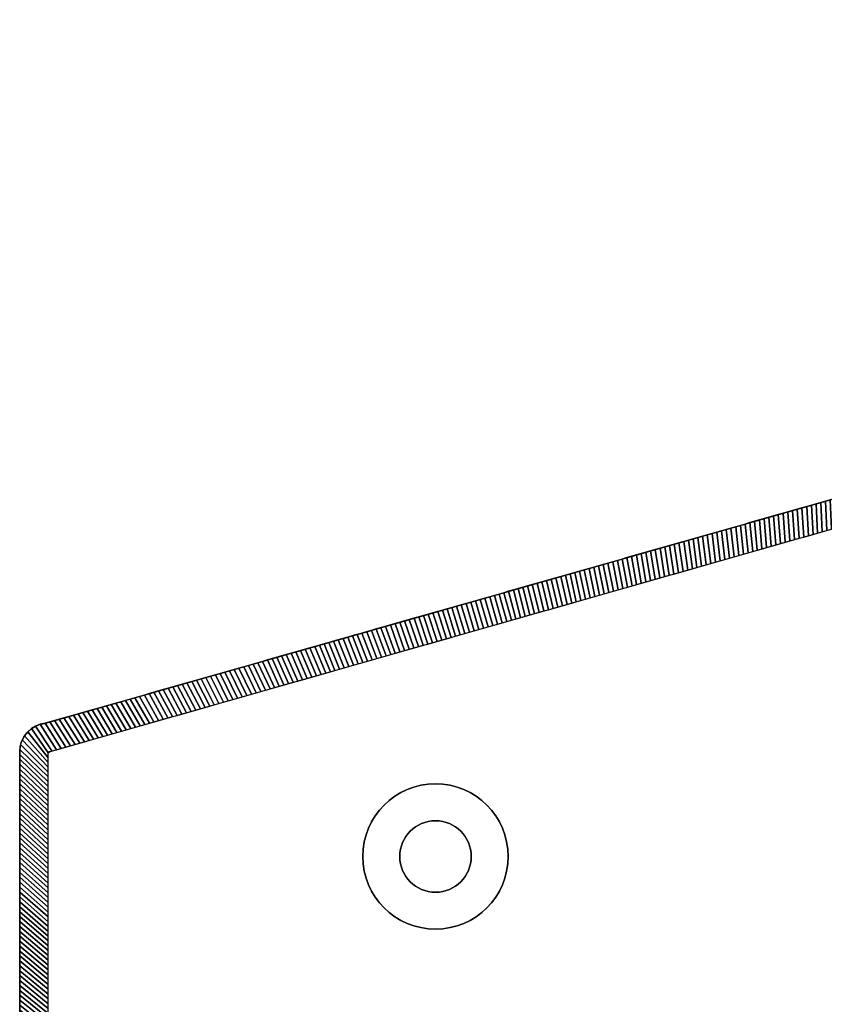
# Model space of a CAD drawing. Extents: x -10.1 to 12.5, y -12 to 12.1.
# Tile 8 of 12: x -10.1 to -3.5, y 4 to 12.1. Entities that reach past the tile are written whole.
import ezdxf

# ---------------------------------------------------------------- set-up
doc = ezdxf.new("R2010")
doc.units = 0
doc.header["$MEASUREMENT"] = 0
doc.layers.get('0').update_dxf_attribs({"linetype": 'CONTINUOUS'})

msp = doc.modelspace()

# ---------------------------------------------------------------- linework, layer by layer
for points, elevation in [([(-10.1297, -5.9068), (-10.1297, 6.0788, -0.376322), (-9.9241, 6.3133), (10.531, 12.1372), (11.2894, 12.1372, -0.32213), (11.4015, 12.0566), (12.4626, 7.79, -0.164351), (12.4624, 7.7142, 0.129248), (12.4625, -7.5414, -0.162918), (12.4626, -7.6172), (11.4021, -11.8829, -0.326191), (11.2894, -11.9652), (10.531, -11.9652), (-9.9241, -6.142, -0.376322), (-10.1297, -5.9076)], -13.2806), ([(-10.1297, -5.9068), (-10.1297, 6.0788, -0.376322), (-9.9241, 6.3133), (10.531, 12.1372), (11.2894, 12.1372, -0.32213), (11.4015, 12.0566), (12.4626, 7.79, -0.164351), (12.4624, 7.7142, 0.129248), (12.4625, -7.5414, -0.162918), (12.4626, -7.6172), (11.4021, -11.8829, -0.326191), (11.2894, -11.9652), (10.531, -11.9652), (-9.9241, -6.142, -0.376322), (-10.1297, -5.9076)], -13.2806), ([(-9.8935, -5.9068), (-9.8935, 6.0788, -0.376322), (-9.8933, 6.0791, 0.036591), (-9.8594, 6.0861), (10.564, 11.901), (11.1968, 11.901), (12.2284, 7.7529, 0.128876), (12.2284, -7.58), (11.1969, -11.729), (10.564, -11.729), (-9.8595, -5.9148, 0.036582), (-9.8933, -5.9078, -0.376322), (-9.8935, -5.9076)], -13.5168)]:
    msp.add_lwpolyline(points, format="xyb", dxfattribs=dict(elevation=elevation))
at = {"extrusion": (0, 0, -1)}
for points, elevation in [([(10.1297, -5.9068), (10.1297, 6.0788, 0.376322), (9.9241, 6.3133), (-10.531, 12.1372), (-11.2894, 12.1372, 0.32213), (-11.4015, 12.0566), (-12.4626, 7.79, 0.164351), (-12.4624, 7.7142, -0.129248), (-12.4625, -7.5414, 0.162918), (-12.4626, -7.6172), (-11.4021, -11.8829, 0.326191), (-11.2894, -11.9652), (-10.531, -11.9652), (9.9241, -6.142, 0.376322), (10.1297, -5.9076)], -11.4438), ([(9.8935, -5.9068), (9.8935, 6.0788, 0.376322), (9.8933, 6.0791, -0.036591), (9.8594, 6.0861), (-10.564, 11.901), (-11.1968, 11.901), (-12.2284, 7.7529, -0.128876), (-12.2284, -7.58), (-11.1969, -11.729), (-10.564, -11.729), (9.8595, -5.9148, -0.036582), (9.8933, -5.9078, 0.376322), (9.8935, -5.9076)], -11.68)]:
    msp.add_lwpolyline(points, format="xyb", dxfattribs=dict(at, elevation=elevation))
at = {"extrusion": (-0.273833, 0.961777, 6.12323e-17)}
for centre, radius in [((4.9711, -11.5483, 8.7895), 0.6102), ((4.9711, 9.7115, 8.7895), 0.6102), ((4.9711, -11.5483, 8.7895), 0.2756), ((4.9711, 9.7115, 8.7895), 0.2756)]:
    msp.add_circle(centre, radius, dxfattribs=at)
for radius in [0.6011, 0.2956]:
    msp.add_circle((-6.69, 5.212, -13.5168), radius)
at = {"extrusion": (0, 0, -1)}
for radius in [0.6011, 0.2956]:
    msp.add_circle((6.69, 5.212, -11.68), radius, dxfattribs=at)

# ---------------------------------------------------------------- meshes
mesh = msp.add_polymesh((2, 9))
for k, corner in enumerate([(-3.605, 7.8668, -13.5168), (-3.5666, 7.8778, -13.5168), (-3.5282, 7.8887, -13.5168), (-3.4898, 7.8996, -13.5168), (-3.4514, 7.9106, -13.5168), (-3.413, 7.9215, -13.5168), (-3.3746, 7.9324, -13.5168), (-3.3362, 7.9433, -13.5168), (-3.2978, 7.9543, -13.5168), (-3.619, 8.1084, -13.2806), (-3.5798, 8.1196, -13.2806), (-3.5407, 8.1307, -13.2806), (-3.5016, 8.1419, -13.2806), (-3.4624, 8.153, -13.2806), (-3.4233, 8.1642, -13.2806), (-3.3841, 8.1753, -13.2806), (-3.345, 8.1864, -13.2806), (-3.3059, 8.1976, -13.2806)]):
    mesh.set_mesh_vertex(divmod(k, 9), corner)
mesh = msp.add_polymesh((2, 9))
for k, corner in enumerate([(-3.605, 7.8668, 11.68), (-3.5666, 7.8778, 11.68), (-3.5282, 7.8887, 11.68), (-3.4898, 7.8996, 11.68), (-3.4514, 7.9106, 11.68), (-3.413, 7.9215, 11.68), (-3.3746, 7.9324, 11.68), (-3.3362, 7.9433, 11.68), (-3.2978, 7.9543, 11.68), (-3.619, 8.1084, 11.4438), (-3.5798, 8.1196, 11.4438), (-3.5407, 8.1307, 11.4438), (-3.5016, 8.1419, 11.4438), (-3.4624, 8.153, 11.4438), (-3.4233, 8.1642, 11.4438), (-3.3841, 8.1753, 11.4438), (-3.345, 8.1864, 11.4438), (-3.3059, 8.1976, 11.4438)]):
    mesh.set_mesh_vertex(divmod(k, 9), corner)
mesh = msp.add_polymesh((2, 9))
for k, corner in enumerate([(-3.9122, 7.7794, -13.5168), (-3.8738, 7.7903, -13.5168), (-3.8354, 7.8012, -13.5168), (-3.797, 7.8122, -13.5168), (-3.7586, 7.8231, -13.5168), (-3.7202, 7.834, -13.5168), (-3.6818, 7.845, -13.5168), (-3.6434, 7.8559, -13.5168), (-3.605, 7.8668, -13.5168), (-3.9321, 8.0193, -13.2806), (-3.8929, 8.0304, -13.2806), (-3.8538, 8.0416, -13.2806), (-3.8147, 8.0527, -13.2806), (-3.7755, 8.0639, -13.2806), (-3.7364, 8.075, -13.2806), (-3.6973, 8.0861, -13.2806), (-3.6581, 8.0973, -13.2806), (-3.619, 8.1084, -13.2806)]):
    mesh.set_mesh_vertex(divmod(k, 9), corner)
mesh = msp.add_polymesh((2, 9))
for k, corner in enumerate([(-3.9122, 7.7794, 11.68), (-3.8738, 7.7903, 11.68), (-3.8354, 7.8012, 11.68), (-3.797, 7.8122, 11.68), (-3.7586, 7.8231, 11.68), (-3.7202, 7.834, 11.68), (-3.6818, 7.845, 11.68), (-3.6434, 7.8559, 11.68), (-3.605, 7.8668, 11.68), (-3.9321, 8.0193, 11.4438), (-3.8929, 8.0304, 11.4438), (-3.8538, 8.0416, 11.4438), (-3.8147, 8.0527, 11.4438), (-3.7755, 8.0639, 11.4438), (-3.7364, 8.075, 11.4438), (-3.6973, 8.0861, 11.4438), (-3.6581, 8.0973, 11.4438), (-3.619, 8.1084, 11.4438)]):
    mesh.set_mesh_vertex(divmod(k, 9), corner)
mesh = msp.add_polymesh((2, 9))
for k, corner in enumerate([(-4.2193, 7.6919, -13.5168), (-4.1809, 7.7028, -13.5168), (-4.1425, 7.7138, -13.5168), (-4.1041, 7.7247, -13.5168), (-4.0657, 7.7356, -13.5168), (-4.0274, 7.7466, -13.5168), (-3.989, 7.7575, -13.5168), (-3.9506, 7.7684, -13.5168), (-3.9122, 7.7794, -13.5168), (-4.2452, 7.9301, -13.2806), (-4.206, 7.9413, -13.2806), (-4.1669, 7.9524, -13.2806), (-4.1278, 7.9636, -13.2806), (-4.0886, 7.9747, -13.2806), (-4.0495, 7.9859, -13.2806), (-4.0104, 7.997, -13.2806), (-3.9712, 8.0081, -13.2806), (-3.9321, 8.0193, -13.2806)]):
    mesh.set_mesh_vertex(divmod(k, 9), corner)
mesh = msp.add_polymesh((2, 9))
for k, corner in enumerate([(-4.2193, 7.6919, 11.68), (-4.1809, 7.7028, 11.68), (-4.1425, 7.7138, 11.68), (-4.1041, 7.7247, 11.68), (-4.0657, 7.7356, 11.68), (-4.0274, 7.7466, 11.68), (-3.989, 7.7575, 11.68), (-3.9506, 7.7684, 11.68), (-3.9122, 7.7794, 11.68), (-4.2452, 7.9301, 11.4438), (-4.206, 7.9413, 11.4438), (-4.1669, 7.9524, 11.4438), (-4.1278, 7.9636, 11.4438), (-4.0886, 7.9747, 11.4438), (-4.0495, 7.9859, 11.4438), (-4.0104, 7.997, 11.4438), (-3.9712, 8.0081, 11.4438), (-3.9321, 8.0193, 11.4438)]):
    mesh.set_mesh_vertex(divmod(k, 9), corner)
mesh = msp.add_polymesh((2, 9))
for k, corner in enumerate([(-4.5265, 7.6045, -13.5168), (-4.4881, 7.6154, -13.5168), (-4.4497, 7.6263, -13.5168), (-4.4113, 7.6373, -13.5168), (-4.3729, 7.6482, -13.5168), (-4.3345, 7.6591, -13.5168), (-4.2961, 7.6701, -13.5168), (-4.2577, 7.681, -13.5168), (-4.2193, 7.6919, -13.5168), (-4.5583, 7.841, -13.2806), (-4.5192, 7.8521, -13.2806), (-4.48, 7.8633, -13.2806), (-4.4409, 7.8744, -13.2806), (-4.4017, 7.8856, -13.2806), (-4.3626, 7.8967, -13.2806), (-4.3235, 7.9079, -13.2806), (-4.2843, 7.919, -13.2806), (-4.2452, 7.9301, -13.2806)]):
    mesh.set_mesh_vertex(divmod(k, 9), corner)
mesh = msp.add_polymesh((2, 9))
for k, corner in enumerate([(-4.5265, 7.6045, 11.68), (-4.4881, 7.6154, 11.68), (-4.4497, 7.6263, 11.68), (-4.4113, 7.6373, 11.68), (-4.3729, 7.6482, 11.68), (-4.3345, 7.6591, 11.68), (-4.2961, 7.6701, 11.68), (-4.2577, 7.681, 11.68), (-4.2193, 7.6919, 11.68), (-4.5583, 7.841, 11.4438), (-4.5192, 7.8521, 11.4438), (-4.48, 7.8633, 11.4438), (-4.4409, 7.8744, 11.4438), (-4.4017, 7.8856, 11.4438), (-4.3626, 7.8967, 11.4438), (-4.3235, 7.9079, 11.4438), (-4.2843, 7.919, 11.4438), (-4.2452, 7.9301, 11.4438)]):
    mesh.set_mesh_vertex(divmod(k, 9), corner)
mesh = msp.add_polymesh((2, 9))
for k, corner in enumerate([(-4.8337, 7.517, -13.5168), (-4.7953, 7.5279, -13.5168), (-4.7569, 7.5389, -13.5168), (-4.7185, 7.5498, -13.5168), (-4.6801, 7.5607, -13.5168), (-4.6417, 7.5717, -13.5168), (-4.6033, 7.5826, -13.5168), (-4.5649, 7.5935, -13.5168), (-4.5265, 7.6045, -13.5168), (-4.8714, 7.7519, -13.2806), (-4.8323, 7.763, -13.2806), (-4.7931, 7.7741, -13.2806), (-4.754, 7.7853, -13.2806), (-4.7148, 7.7964, -13.2806), (-4.6757, 7.8076, -13.2806), (-4.6366, 7.8187, -13.2806), (-4.5974, 7.8299, -13.2806), (-4.5583, 7.841, -13.2806)]):
    mesh.set_mesh_vertex(divmod(k, 9), corner)
mesh = msp.add_polymesh((2, 9))
for k, corner in enumerate([(-4.8337, 7.517, 11.68), (-4.7953, 7.5279, 11.68), (-4.7569, 7.5389, 11.68), (-4.7185, 7.5498, 11.68), (-4.6801, 7.5607, 11.68), (-4.6417, 7.5717, 11.68), (-4.6033, 7.5826, 11.68), (-4.5649, 7.5935, 11.68), (-4.5265, 7.6045, 11.68), (-4.8714, 7.7519, 11.4438), (-4.8323, 7.763, 11.4438), (-4.7931, 7.7741, 11.4438), (-4.754, 7.7853, 11.4438), (-4.7148, 7.7964, 11.4438), (-4.6757, 7.8076, 11.4438), (-4.6366, 7.8187, 11.4438), (-4.5974, 7.8299, 11.4438), (-4.5583, 7.841, 11.4438)]):
    mesh.set_mesh_vertex(divmod(k, 9), corner)
mesh = msp.add_polymesh((2, 9))
for k, corner in enumerate([(-5.1408, 7.4296, -13.5168), (-5.1024, 7.4405, -13.5168), (-5.064, 7.4514, -13.5168), (-5.0256, 7.4623, -13.5168), (-4.9872, 7.4733, -13.5168), (-4.9488, 7.4842, -13.5168), (-4.9105, 7.4951, -13.5168), (-4.8721, 7.5061, -13.5168), (-4.8337, 7.517, -13.5168), (-5.1845, 7.6627, -13.2806), (-5.1454, 7.6738, -13.2806), (-5.1062, 7.685, -13.2806), (-5.0671, 7.6961, -13.2806), (-5.028, 7.7073, -13.2806), (-4.9888, 7.7184, -13.2806), (-4.9497, 7.7296, -13.2806), (-4.9105, 7.7407, -13.2806), (-4.8714, 7.7519, -13.2806)]):
    mesh.set_mesh_vertex(divmod(k, 9), corner)
mesh = msp.add_polymesh((2, 9))
for k, corner in enumerate([(-5.1408, 7.4296, 11.68), (-5.1024, 7.4405, 11.68), (-5.064, 7.4514, 11.68), (-5.0256, 7.4623, 11.68), (-4.9872, 7.4733, 11.68), (-4.9488, 7.4842, 11.68), (-4.9105, 7.4951, 11.68), (-4.8721, 7.5061, 11.68), (-4.8337, 7.517, 11.68), (-5.1845, 7.6627, 11.4438), (-5.1454, 7.6738, 11.4438), (-5.1062, 7.685, 11.4438), (-5.0671, 7.6961, 11.4438), (-5.028, 7.7073, 11.4438), (-4.9888, 7.7184, 11.4438), (-4.9497, 7.7296, 11.4438), (-4.9105, 7.7407, 11.4438), (-4.8714, 7.7519, 11.4438)]):
    mesh.set_mesh_vertex(divmod(k, 9), corner)
mesh = msp.add_polymesh((2, 9))
for k, corner in enumerate([(-5.448, 7.3421, -13.5168), (-5.4096, 7.353, -13.5168), (-5.3712, 7.364, -13.5168), (-5.3328, 7.3749, -13.5168), (-5.2944, 7.3858, -13.5168), (-5.256, 7.3968, -13.5168), (-5.2176, 7.4077, -13.5168), (-5.1792, 7.4186, -13.5168), (-5.1408, 7.4296, -13.5168), (-5.4976, 7.5736, -13.2806), (-5.4585, 7.5847, -13.2806), (-5.4193, 7.5958, -13.2806), (-5.3802, 7.607, -13.2806), (-5.3411, 7.6181, -13.2806), (-5.3019, 7.6293, -13.2806), (-5.2628, 7.6404, -13.2806), (-5.2236, 7.6516, -13.2806), (-5.1845, 7.6627, -13.2806)]):
    mesh.set_mesh_vertex(divmod(k, 9), corner)
mesh = msp.add_polymesh((2, 9))
for k, corner in enumerate([(-5.448, 7.3421, 11.68), (-5.4096, 7.353, 11.68), (-5.3712, 7.364, 11.68), (-5.3328, 7.3749, 11.68), (-5.2944, 7.3858, 11.68), (-5.256, 7.3968, 11.68), (-5.2176, 7.4077, 11.68), (-5.1792, 7.4186, 11.68), (-5.1408, 7.4296, 11.68), (-5.4976, 7.5736, 11.4438), (-5.4585, 7.5847, 11.4438), (-5.4193, 7.5958, 11.4438), (-5.3802, 7.607, 11.4438), (-5.3411, 7.6181, 11.4438), (-5.3019, 7.6293, 11.4438), (-5.2628, 7.6404, 11.4438), (-5.2236, 7.6516, 11.4438), (-5.1845, 7.6627, 11.4438)]):
    mesh.set_mesh_vertex(divmod(k, 9), corner)
mesh = msp.add_polymesh((2, 9))
for k, corner in enumerate([(-5.7552, 7.2546, -13.5168), (-5.7168, 7.2656, -13.5168), (-5.6784, 7.2765, -13.5168), (-5.64, 7.2874, -13.5168), (-5.6016, 7.2984, -13.5168), (-5.5632, 7.3093, -13.5168), (-5.5248, 7.3202, -13.5168), (-5.4864, 7.3312, -13.5168), (-5.448, 7.3421, -13.5168), (-5.8107, 7.4844, -13.2806), (-5.7716, 7.4956, -13.2806), (-5.7324, 7.5067, -13.2806), (-5.6933, 7.5178, -13.2806), (-5.6542, 7.529, -13.2806), (-5.615, 7.5401, -13.2806), (-5.5759, 7.5513, -13.2806), (-5.5367, 7.5624, -13.2806), (-5.4976, 7.5736, -13.2806)]):
    mesh.set_mesh_vertex(divmod(k, 9), corner)
mesh = msp.add_polymesh((2, 9))
for k, corner in enumerate([(-5.7552, 7.2546, 11.68), (-5.7168, 7.2656, 11.68), (-5.6784, 7.2765, 11.68), (-5.64, 7.2874, 11.68), (-5.6016, 7.2984, 11.68), (-5.5632, 7.3093, 11.68), (-5.5248, 7.3202, 11.68), (-5.4864, 7.3312, 11.68), (-5.448, 7.3421, 11.68), (-5.8107, 7.4844, 11.4438), (-5.7716, 7.4956, 11.4438), (-5.7324, 7.5067, 11.4438), (-5.6933, 7.5178, 11.4438), (-5.6542, 7.529, 11.4438), (-5.615, 7.5401, 11.4438), (-5.5759, 7.5513, 11.4438), (-5.5367, 7.5624, 11.4438), (-5.4976, 7.5736, 11.4438)]):
    mesh.set_mesh_vertex(divmod(k, 9), corner)
mesh = msp.add_polymesh((2, 9))
for k, corner in enumerate([(-6.0623, 7.1672, -13.5168), (-6.0239, 7.1781, -13.5168), (-5.9855, 7.1891, -13.5168), (-5.9471, 7.2, -13.5168), (-5.9087, 7.2109, -13.5168), (-5.8703, 7.2218, -13.5168), (-5.8319, 7.2328, -13.5168), (-5.7936, 7.2437, -13.5168), (-5.7552, 7.2546, -13.5168), (-6.1238, 7.3953, -13.2806), (-6.0847, 7.4064, -13.2806), (-6.0455, 7.4176, -13.2806), (-6.0064, 7.4287, -13.2806), (-5.9673, 7.4398, -13.2806), (-5.9281, 7.451, -13.2806), (-5.889, 7.4621, -13.2806), (-5.8499, 7.4733, -13.2806), (-5.8107, 7.4844, -13.2806)]):
    mesh.set_mesh_vertex(divmod(k, 9), corner)
mesh = msp.add_polymesh((2, 9))
for k, corner in enumerate([(-6.0623, 7.1672, 11.68), (-6.0239, 7.1781, 11.68), (-5.9855, 7.1891, 11.68), (-5.9471, 7.2, 11.68), (-5.9087, 7.2109, 11.68), (-5.8703, 7.2218, 11.68), (-5.8319, 7.2328, 11.68), (-5.7936, 7.2437, 11.68), (-5.7552, 7.2546, 11.68), (-6.1238, 7.3953, 11.4438), (-6.0847, 7.4064, 11.4438), (-6.0455, 7.4176, 11.4438), (-6.0064, 7.4287, 11.4438), (-5.9673, 7.4398, 11.4438), (-5.9281, 7.451, 11.4438), (-5.889, 7.4621, 11.4438), (-5.8499, 7.4733, 11.4438), (-5.8107, 7.4844, 11.4438)]):
    mesh.set_mesh_vertex(divmod(k, 9), corner)
mesh = msp.add_polymesh((2, 9))
for k, corner in enumerate([(-6.3695, 7.0797, -13.5168), (-6.3311, 7.0907, -13.5168), (-6.2927, 7.1016, -13.5168), (-6.2543, 7.1125, -13.5168), (-6.2159, 7.1235, -13.5168), (-6.1775, 7.1344, -13.5168), (-6.1391, 7.1453, -13.5168), (-6.1007, 7.1563, -13.5168), (-6.0623, 7.1672, -13.5168), (-6.4369, 7.3061, -13.2806), (-6.3978, 7.3173, -13.2806), (-6.3586, 7.3284, -13.2806), (-6.3195, 7.3395, -13.2806), (-6.2804, 7.3507, -13.2806), (-6.2412, 7.3618, -13.2806), (-6.2021, 7.373, -13.2806), (-6.163, 7.3841, -13.2806), (-6.1238, 7.3953, -13.2806)]):
    mesh.set_mesh_vertex(divmod(k, 9), corner)
mesh = msp.add_polymesh((2, 9))
for k, corner in enumerate([(-6.3695, 7.0797, 11.68), (-6.3311, 7.0907, 11.68), (-6.2927, 7.1016, 11.68), (-6.2543, 7.1125, 11.68), (-6.2159, 7.1235, 11.68), (-6.1775, 7.1344, 11.68), (-6.1391, 7.1453, 11.68), (-6.1007, 7.1563, 11.68), (-6.0623, 7.1672, 11.68), (-6.4369, 7.3061, 11.4438), (-6.3978, 7.3173, 11.4438), (-6.3586, 7.3284, 11.4438), (-6.3195, 7.3395, 11.4438), (-6.2804, 7.3507, 11.4438), (-6.2412, 7.3618, 11.4438), (-6.2021, 7.373, 11.4438), (-6.163, 7.3841, 11.4438), (-6.1238, 7.3953, 11.4438)]):
    mesh.set_mesh_vertex(divmod(k, 9), corner)
mesh = msp.add_polymesh((2, 9))
for k, corner in enumerate([(-6.6767, 6.9923, -13.5168), (-6.6383, 7.0032, -13.5168), (-6.5999, 7.0141, -13.5168), (-6.5615, 7.0251, -13.5168), (-6.5231, 7.036, -13.5168), (-6.4847, 7.0469, -13.5168), (-6.4463, 7.0579, -13.5168), (-6.4079, 7.0688, -13.5168), (-6.3695, 7.0797, -13.5168), (-6.75, 7.217, -13.2806), (-6.7109, 7.2281, -13.2806), (-6.6718, 7.2393, -13.2806), (-6.6326, 7.2504, -13.2806), (-6.5935, 7.2615, -13.2806), (-6.5543, 7.2727, -13.2806), (-6.5152, 7.2838, -13.2806), (-6.4761, 7.295, -13.2806), (-6.4369, 7.3061, -13.2806)]):
    mesh.set_mesh_vertex(divmod(k, 9), corner)
mesh = msp.add_polymesh((2, 9))
for k, corner in enumerate([(-6.6767, 6.9923, 11.68), (-6.6383, 7.0032, 11.68), (-6.5999, 7.0141, 11.68), (-6.5615, 7.0251, 11.68), (-6.5231, 7.036, 11.68), (-6.4847, 7.0469, 11.68), (-6.4463, 7.0579, 11.68), (-6.4079, 7.0688, 11.68), (-6.3695, 7.0797, 11.68), (-6.75, 7.217, 11.4438), (-6.7109, 7.2281, 11.4438), (-6.6718, 7.2393, 11.4438), (-6.6326, 7.2504, 11.4438), (-6.5935, 7.2615, 11.4438), (-6.5543, 7.2727, 11.4438), (-6.5152, 7.2838, 11.4438), (-6.4761, 7.295, 11.4438), (-6.4369, 7.3061, 11.4438)]):
    mesh.set_mesh_vertex(divmod(k, 9), corner)
mesh = msp.add_polymesh((2, 9))
for k, corner in enumerate([(-6.9838, 6.9048, -13.5168), (-6.9454, 6.9158, -13.5168), (-6.907, 6.9267, -13.5168), (-6.8686, 6.9376, -13.5168), (-6.8302, 6.9486, -13.5168), (-6.7918, 6.9595, -13.5168), (-6.7534, 6.9704, -13.5168), (-6.715, 6.9813, -13.5168), (-6.6767, 6.9923, -13.5168), (-7.0631, 7.1278, -13.2806), (-7.024, 7.139, -13.2806), (-6.9849, 7.1501, -13.2806), (-6.9457, 7.1613, -13.2806), (-6.9066, 7.1724, -13.2806), (-6.8674, 7.1835, -13.2806), (-6.8283, 7.1947, -13.2806), (-6.7892, 7.2058, -13.2806), (-6.75, 7.217, -13.2806)]):
    mesh.set_mesh_vertex(divmod(k, 9), corner)
mesh = msp.add_polymesh((2, 9))
for k, corner in enumerate([(-6.9838, 6.9048, 11.68), (-6.9454, 6.9158, 11.68), (-6.907, 6.9267, 11.68), (-6.8686, 6.9376, 11.68), (-6.8302, 6.9486, 11.68), (-6.7918, 6.9595, 11.68), (-6.7534, 6.9704, 11.68), (-6.715, 6.9813, 11.68), (-6.6767, 6.9923, 11.68), (-7.0631, 7.1278, 11.4438), (-7.024, 7.139, 11.4438), (-6.9849, 7.1501, 11.4438), (-6.9457, 7.1613, 11.4438), (-6.9066, 7.1724, 11.4438), (-6.8674, 7.1835, 11.4438), (-6.8283, 7.1947, 11.4438), (-6.7892, 7.2058, 11.4438), (-6.75, 7.217, 11.4438)]):
    mesh.set_mesh_vertex(divmod(k, 9), corner)
mesh = msp.add_polymesh((2, 9))
for k, corner in enumerate([(-7.291, 6.8174, -13.5168), (-7.2526, 6.8283, -13.5168), (-7.2142, 6.8392, -13.5168), (-7.1758, 6.8502, -13.5168), (-7.1374, 6.8611, -13.5168), (-7.099, 6.872, -13.5168), (-7.0606, 6.883, -13.5168), (-7.0222, 6.8939, -13.5168), (-6.9838, 6.9048, -13.5168), (-7.3762, 7.0387, -13.2806), (-7.3371, 7.0498, -13.2806), (-7.298, 7.061, -13.2806), (-7.2588, 7.0721, -13.2806), (-7.2197, 7.0833, -13.2806), (-7.1806, 7.0944, -13.2806), (-7.1414, 7.1055, -13.2806), (-7.1023, 7.1167, -13.2806), (-7.0631, 7.1278, -13.2806)]):
    mesh.set_mesh_vertex(divmod(k, 9), corner)
mesh = msp.add_polymesh((2, 9))
for k, corner in enumerate([(-7.291, 6.8174, 11.68), (-7.2526, 6.8283, 11.68), (-7.2142, 6.8392, 11.68), (-7.1758, 6.8502, 11.68), (-7.1374, 6.8611, 11.68), (-7.099, 6.872, 11.68), (-7.0606, 6.883, 11.68), (-7.0222, 6.8939, 11.68), (-6.9838, 6.9048, 11.68), (-7.3762, 7.0387, 11.4438), (-7.3371, 7.0498, 11.4438), (-7.298, 7.061, 11.4438), (-7.2588, 7.0721, 11.4438), (-7.2197, 7.0833, 11.4438), (-7.1806, 7.0944, 11.4438), (-7.1414, 7.1055, 11.4438), (-7.1023, 7.1167, 11.4438), (-7.0631, 7.1278, 11.4438)]):
    mesh.set_mesh_vertex(divmod(k, 9), corner)
mesh = msp.add_polymesh((2, 9))
for k, corner in enumerate([(-7.5981, 6.7299, -13.5168), (-7.5598, 6.7408, -13.5168), (-7.5214, 6.7518, -13.5168), (-7.483, 6.7627, -13.5168), (-7.4446, 6.7736, -13.5168), (-7.4062, 6.7846, -13.5168), (-7.3678, 6.7955, -13.5168), (-7.3294, 6.8064, -13.5168), (-7.291, 6.8174, -13.5168), (-7.6893, 6.9495, -13.2806), (-7.6502, 6.9607, -13.2806), (-7.6111, 6.9718, -13.2806), (-7.5719, 6.983, -13.2806), (-7.5328, 6.9941, -13.2806), (-7.4937, 7.0053, -13.2806), (-7.4545, 7.0164, -13.2806), (-7.4154, 7.0275, -13.2806), (-7.3762, 7.0387, -13.2806)]):
    mesh.set_mesh_vertex(divmod(k, 9), corner)
mesh = msp.add_polymesh((2, 9))
for k, corner in enumerate([(-7.5981, 6.7299, 11.68), (-7.5598, 6.7408, 11.68), (-7.5214, 6.7518, 11.68), (-7.483, 6.7627, 11.68), (-7.4446, 6.7736, 11.68), (-7.4062, 6.7846, 11.68), (-7.3678, 6.7955, 11.68), (-7.3294, 6.8064, 11.68), (-7.291, 6.8174, 11.68), (-7.6893, 6.9495, 11.4438), (-7.6502, 6.9607, 11.4438), (-7.6111, 6.9718, 11.4438), (-7.5719, 6.983, 11.4438), (-7.5328, 6.9941, 11.4438), (-7.4937, 7.0053, 11.4438), (-7.4545, 7.0164, 11.4438), (-7.4154, 7.0275, 11.4438), (-7.3762, 7.0387, 11.4438)]):
    mesh.set_mesh_vertex(divmod(k, 9), corner)
mesh = msp.add_polymesh((2, 9))
for k, corner in enumerate([(-7.9053, 6.6425, -13.5168), (-7.8669, 6.6534, -13.5168), (-7.8285, 6.6643, -13.5168), (-7.7901, 6.6753, -13.5168), (-7.7517, 6.6862, -13.5168), (-7.7133, 6.6971, -13.5168), (-7.6749, 6.7081, -13.5168), (-7.6365, 6.719, -13.5168), (-7.5981, 6.7299, -13.5168), (-8.0025, 6.8604, -13.2806), (-7.9633, 6.8715, -13.2806), (-7.9242, 6.8827, -13.2806), (-7.885, 6.8938, -13.2806), (-7.8459, 6.905, -13.2806), (-7.8068, 6.9161, -13.2806), (-7.7676, 6.9272, -13.2806), (-7.7285, 6.9384, -13.2806), (-7.6893, 6.9495, -13.2806)]):
    mesh.set_mesh_vertex(divmod(k, 9), corner)
mesh = msp.add_polymesh((2, 9))
for k, corner in enumerate([(-7.9053, 6.6425, 11.68), (-7.8669, 6.6534, 11.68), (-7.8285, 6.6643, 11.68), (-7.7901, 6.6753, 11.68), (-7.7517, 6.6862, 11.68), (-7.7133, 6.6971, 11.68), (-7.6749, 6.7081, 11.68), (-7.6365, 6.719, 11.68), (-7.5981, 6.7299, 11.68), (-8.0025, 6.8604, 11.4438), (-7.9633, 6.8715, 11.4438), (-7.9242, 6.8827, 11.4438), (-7.885, 6.8938, 11.4438), (-7.8459, 6.905, 11.4438), (-7.8068, 6.9161, 11.4438), (-7.7676, 6.9272, 11.4438), (-7.7285, 6.9384, 11.4438), (-7.6893, 6.9495, 11.4438)]):
    mesh.set_mesh_vertex(divmod(k, 9), corner)
mesh = msp.add_polymesh((2, 9))
for k, corner in enumerate([(-8.2125, 6.555, -13.5168), (-8.1741, 6.5659, -13.5168), (-8.1357, 6.5769, -13.5168), (-8.0973, 6.5878, -13.5168), (-8.0589, 6.5987, -13.5168), (-8.0205, 6.6097, -13.5168), (-7.9821, 6.6206, -13.5168), (-7.9437, 6.6315, -13.5168), (-7.9053, 6.6425, -13.5168), (-8.3156, 6.7712, -13.2806), (-8.2764, 6.7824, -13.2806), (-8.2373, 6.7935, -13.2806), (-8.1981, 6.8047, -13.2806), (-8.159, 6.8158, -13.2806), (-8.1199, 6.827, -13.2806), (-8.0807, 6.8381, -13.2806), (-8.0416, 6.8492, -13.2806), (-8.0025, 6.8604, -13.2806)]):
    mesh.set_mesh_vertex(divmod(k, 9), corner)
mesh = msp.add_polymesh((2, 9))
for k, corner in enumerate([(-8.2125, 6.555, 11.68), (-8.1741, 6.5659, 11.68), (-8.1357, 6.5769, 11.68), (-8.0973, 6.5878, 11.68), (-8.0589, 6.5987, 11.68), (-8.0205, 6.6097, 11.68), (-7.9821, 6.6206, 11.68), (-7.9437, 6.6315, 11.68), (-7.9053, 6.6425, 11.68), (-8.3156, 6.7712, 11.4438), (-8.2764, 6.7824, 11.4438), (-8.2373, 6.7935, 11.4438), (-8.1981, 6.8047, 11.4438), (-8.159, 6.8158, 11.4438), (-8.1199, 6.827, 11.4438), (-8.0807, 6.8381, 11.4438), (-8.0416, 6.8492, 11.4438), (-8.0025, 6.8604, 11.4438)]):
    mesh.set_mesh_vertex(divmod(k, 9), corner)
mesh = msp.add_polymesh((2, 9))
for k, corner in enumerate([(-8.5196, 6.4676, -13.5168), (-8.4813, 6.4785, -13.5168), (-8.4429, 6.4894, -13.5168), (-8.4045, 6.5003, -13.5168), (-8.3661, 6.5113, -13.5168), (-8.3277, 6.5222, -13.5168), (-8.2893, 6.5331, -13.5168), (-8.2509, 6.5441, -13.5168), (-8.2125, 6.555, -13.5168), (-8.6287, 6.6821, -13.2806), (-8.5895, 6.6932, -13.2806), (-8.5504, 6.7044, -13.2806), (-8.5112, 6.7155, -13.2806), (-8.4721, 6.7267, -13.2806), (-8.433, 6.7378, -13.2806), (-8.3938, 6.749, -13.2806), (-8.3547, 6.7601, -13.2806), (-8.3156, 6.7712, -13.2806)]):
    mesh.set_mesh_vertex(divmod(k, 9), corner)
mesh = msp.add_polymesh((2, 9))
for k, corner in enumerate([(-8.5196, 6.4676, 11.68), (-8.4813, 6.4785, 11.68), (-8.4429, 6.4894, 11.68), (-8.4045, 6.5003, 11.68), (-8.3661, 6.5113, 11.68), (-8.3277, 6.5222, 11.68), (-8.2893, 6.5331, 11.68), (-8.2509, 6.5441, 11.68), (-8.2125, 6.555, 11.68), (-8.6287, 6.6821, 11.4438), (-8.5895, 6.6932, 11.4438), (-8.5504, 6.7044, 11.4438), (-8.5112, 6.7155, 11.4438), (-8.4721, 6.7267, 11.4438), (-8.433, 6.7378, 11.4438), (-8.3938, 6.749, 11.4438), (-8.3547, 6.7601, 11.4438), (-8.3156, 6.7712, 11.4438)]):
    mesh.set_mesh_vertex(divmod(k, 9), corner)
mesh = msp.add_polymesh((2, 9))
for k, corner in enumerate([(-8.8268, 6.3801, -13.5168), (-8.7884, 6.391, -13.5168), (-8.75, 6.402, -13.5168), (-8.7116, 6.4129, -13.5168), (-8.6732, 6.4238, -13.5168), (-8.6348, 6.4348, -13.5168), (-8.5964, 6.4457, -13.5168), (-8.558, 6.4566, -13.5168), (-8.5196, 6.4676, -13.5168), (-8.9418, 6.593, -13.2806), (-8.9026, 6.6041, -13.2806), (-8.8635, 6.6152, -13.2806), (-8.8244, 6.6264, -13.2806), (-8.7852, 6.6375, -13.2806), (-8.7461, 6.6487, -13.2806), (-8.7069, 6.6598, -13.2806), (-8.6678, 6.671, -13.2806), (-8.6287, 6.6821, -13.2806)]):
    mesh.set_mesh_vertex(divmod(k, 9), corner)
mesh = msp.add_polymesh((2, 9))
for k, corner in enumerate([(-8.8268, 6.3801, 11.68), (-8.7884, 6.391, 11.68), (-8.75, 6.402, 11.68), (-8.7116, 6.4129, 11.68), (-8.6732, 6.4238, 11.68), (-8.6348, 6.4348, 11.68), (-8.5964, 6.4457, 11.68), (-8.558, 6.4566, 11.68), (-8.5196, 6.4676, 11.68), (-8.9418, 6.593, 11.4438), (-8.9026, 6.6041, 11.4438), (-8.8635, 6.6152, 11.4438), (-8.8244, 6.6264, 11.4438), (-8.7852, 6.6375, 11.4438), (-8.7461, 6.6487, 11.4438), (-8.7069, 6.6598, 11.4438), (-8.6678, 6.671, 11.4438), (-8.6287, 6.6821, 11.4438)]):
    mesh.set_mesh_vertex(divmod(k, 9), corner)
mesh = msp.add_polymesh((2, 9))
for k, corner in enumerate([(-9.134, 6.2926, -13.5168), (-9.0956, 6.3036, -13.5168), (-9.0572, 6.3145, -13.5168), (-9.0188, 6.3254, -13.5168), (-8.9804, 6.3364, -13.5168), (-8.942, 6.3473, -13.5168), (-8.9036, 6.3582, -13.5168), (-8.8652, 6.3692, -13.5168), (-8.8268, 6.3801, -13.5168), (-9.2549, 6.5038, -13.2806), (-9.2157, 6.5149, -13.2806), (-9.1766, 6.5261, -13.2806), (-9.1375, 6.5372, -13.2806), (-9.0983, 6.5484, -13.2806), (-9.0592, 6.5595, -13.2806), (-9.02, 6.5707, -13.2806), (-8.9809, 6.5818, -13.2806), (-8.9418, 6.593, -13.2806)]):
    mesh.set_mesh_vertex(divmod(k, 9), corner)
mesh = msp.add_polymesh((2, 9))
for k, corner in enumerate([(-9.134, 6.2926, 11.68), (-9.0956, 6.3036, 11.68), (-9.0572, 6.3145, 11.68), (-9.0188, 6.3254, 11.68), (-8.9804, 6.3364, 11.68), (-8.942, 6.3473, 11.68), (-8.9036, 6.3582, 11.68), (-8.8652, 6.3692, 11.68), (-8.8268, 6.3801, 11.68), (-9.2549, 6.5038, 11.4438), (-9.2157, 6.5149, 11.4438), (-9.1766, 6.5261, 11.4438), (-9.1375, 6.5372, 11.4438), (-9.0983, 6.5484, 11.4438), (-9.0592, 6.5595, 11.4438), (-9.02, 6.5707, 11.4438), (-8.9809, 6.5818, 11.4438), (-8.9418, 6.593, 11.4438)]):
    mesh.set_mesh_vertex(divmod(k, 9), corner)
mesh = msp.add_polymesh((2, 9))
for k, corner in enumerate([(-9.4411, 6.2052, -13.5168), (-9.4027, 6.2161, -13.5168), (-9.3644, 6.227, -13.5168), (-9.326, 6.238, -13.5168), (-9.2876, 6.2489, -13.5168), (-9.2492, 6.2598, -13.5168), (-9.2108, 6.2708, -13.5168), (-9.1724, 6.2817, -13.5168), (-9.134, 6.2926, -13.5168), (-9.568, 6.4147, -13.2806), (-9.5288, 6.4258, -13.2806), (-9.4897, 6.4369, -13.2806), (-9.4506, 6.4481, -13.2806), (-9.4114, 6.4592, -13.2806), (-9.3723, 6.4704, -13.2806), (-9.3332, 6.4815, -13.2806), (-9.294, 6.4927, -13.2806), (-9.2549, 6.5038, -13.2806)]):
    mesh.set_mesh_vertex(divmod(k, 9), corner)
mesh = msp.add_polymesh((2, 9))
for k, corner in enumerate([(-9.4411, 6.2052, 11.68), (-9.4027, 6.2161, 11.68), (-9.3644, 6.227, 11.68), (-9.326, 6.238, 11.68), (-9.2876, 6.2489, 11.68), (-9.2492, 6.2598, 11.68), (-9.2108, 6.2708, 11.68), (-9.1724, 6.2817, 11.68), (-9.134, 6.2926, 11.68), (-9.568, 6.4147, 11.4438), (-9.5288, 6.4258, 11.4438), (-9.4897, 6.4369, 11.4438), (-9.4506, 6.4481, 11.4438), (-9.4114, 6.4592, 11.4438), (-9.3723, 6.4704, 11.4438), (-9.3332, 6.4815, 11.4438), (-9.294, 6.4927, 11.4438), (-9.2549, 6.5038, 11.4438)]):
    mesh.set_mesh_vertex(divmod(k, 9), corner)
mesh = msp.add_polymesh((2, 9))
for k, corner in enumerate([(-9.7483, 6.1177, -13.5168), (-9.7099, 6.1287, -13.5168), (-9.6715, 6.1396, -13.5168), (-9.6331, 6.1505, -13.5168), (-9.5947, 6.1615, -13.5168), (-9.5563, 6.1724, -13.5168), (-9.5179, 6.1833, -13.5168), (-9.4795, 6.1943, -13.5168), (-9.4411, 6.2052, -13.5168), (-9.8811, 6.3255, -13.2806), (-9.8419, 6.3367, -13.2806), (-9.8028, 6.3478, -13.2806), (-9.7637, 6.3589, -13.2806), (-9.7245, 6.3701, -13.2806), (-9.6854, 6.3812, -13.2806), (-9.6463, 6.3924, -13.2806), (-9.6071, 6.4035, -13.2806), (-9.568, 6.4147, -13.2806)]):
    mesh.set_mesh_vertex(divmod(k, 9), corner)
mesh = msp.add_polymesh((2, 9))
for k, corner in enumerate([(-9.7483, 6.1177, 11.68), (-9.7099, 6.1287, 11.68), (-9.6715, 6.1396, 11.68), (-9.6331, 6.1505, 11.68), (-9.5947, 6.1615, 11.68), (-9.5563, 6.1724, 11.68), (-9.5179, 6.1833, 11.68), (-9.4795, 6.1943, 11.68), (-9.4411, 6.2052, 11.68), (-9.8811, 6.3255, 11.4438), (-9.8419, 6.3367, 11.4438), (-9.8028, 6.3478, 11.4438), (-9.7637, 6.3589, 11.4438), (-9.7245, 6.3701, 11.4438), (-9.6854, 6.3812, 11.4438), (-9.6463, 6.3924, 11.4438), (-9.6071, 6.4035, 11.4438), (-9.568, 6.4147, 11.4438)]):
    mesh.set_mesh_vertex(divmod(k, 9), corner)
mesh = msp.add_polymesh((2, 9))
for k, corner in enumerate([(-9.8935, 5.91, -13.5168), (-9.8935, 5.9499, -13.5168), (-9.8935, 5.9898, -13.5168), (-9.8935, 6.0297, -13.5168), (-9.8935, 6.0696, -13.5168), (-9.8635, 6.085, -13.5168), (-9.8251, 6.0959, -13.5168), (-9.7867, 6.1068, -13.5168), (-9.7483, 6.1177, -13.5168), (-10.1222, 6.1378, -13.2806), (-10.1087, 6.1762, -13.2806), (-10.0889, 6.2116, -13.2806), (-10.0632, 6.2432, -13.2806), (-10.0326, 6.2699, -13.2806), (-9.9978, 6.2909, -13.2806), (-9.9599, 6.3057, -13.2806), (-9.9202, 6.3144, -13.2806), (-9.8811, 6.3255, -13.2806)]):
    mesh.set_mesh_vertex(divmod(k, 9), corner)
mesh = msp.add_polymesh((2, 9))
for k, corner in enumerate([(-9.8935, 5.91, 11.68), (-9.8935, 5.9499, 11.68), (-9.8935, 5.9898, 11.68), (-9.8935, 6.0297, 11.68), (-9.8935, 6.0696, 11.68), (-9.8635, 6.085, 11.68), (-9.8251, 6.0959, 11.68), (-9.7867, 6.1068, 11.68), (-9.7483, 6.1177, 11.68), (-10.1222, 6.1378, 11.4438), (-10.1087, 6.1762, 11.4438), (-10.0889, 6.2116, 11.4438), (-10.0632, 6.2432, 11.4438), (-10.0326, 6.2699, 11.4438), (-9.9978, 6.2909, 11.4438), (-9.9599, 6.3057, 11.4438), (-9.9202, 6.3144, 11.4438), (-9.8811, 6.3255, 11.4438)]):
    mesh.set_mesh_vertex(divmod(k, 9), corner)
mesh = msp.add_polymesh((2, 9))
for k, corner in enumerate([(-9.8935, 5.5906, -13.5168), (-9.8935, 5.6305, -13.5168), (-9.8935, 5.6704, -13.5168), (-9.8935, 5.7103, -13.5168), (-9.8935, 5.7503, -13.5168), (-9.8935, 5.7902, -13.5168), (-9.8935, 5.8301, -13.5168), (-9.8935, 5.87, -13.5168), (-9.8935, 5.91, -13.5168), (-10.1297, 5.8129, -13.2806), (-10.1297, 5.8536, -13.2806), (-10.1297, 5.8943, -13.2806), (-10.1297, 5.935, -13.2806), (-10.1297, 5.9757, -13.2806), (-10.1297, 6.0164, -13.2806), (-10.1297, 6.0571, -13.2806), (-10.1289, 6.0978, -13.2806), (-10.1222, 6.1378, -13.2806)]):
    mesh.set_mesh_vertex(divmod(k, 9), corner)
mesh = msp.add_polymesh((2, 9))
for k, corner in enumerate([(-9.8935, 5.5906, 11.68), (-9.8935, 5.6305, 11.68), (-9.8935, 5.6704, 11.68), (-9.8935, 5.7103, 11.68), (-9.8935, 5.7503, 11.68), (-9.8935, 5.7902, 11.68), (-9.8935, 5.8301, 11.68), (-9.8935, 5.87, 11.68), (-9.8935, 5.91, 11.68), (-10.1297, 5.8129, 11.4438), (-10.1297, 5.8536, 11.4438), (-10.1297, 5.8943, 11.4438), (-10.1297, 5.935, 11.4438), (-10.1297, 5.9757, 11.4438), (-10.1297, 6.0164, 11.4438), (-10.1297, 6.0571, 11.4438), (-10.1289, 6.0978, 11.4438), (-10.1222, 6.1378, 11.4438)]):
    mesh.set_mesh_vertex(divmod(k, 9), corner)
mesh = msp.add_polymesh((2, 9))
for k, corner in enumerate([(-9.8935, 5.2712, -13.5168), (-9.8935, 5.3111, -13.5168), (-9.8935, 5.3511, -13.5168), (-9.8935, 5.391, -13.5168), (-9.8935, 5.4309, -13.5168), (-9.8935, 5.4708, -13.5168), (-9.8935, 5.5107, -13.5168), (-9.8935, 5.5507, -13.5168), (-9.8935, 5.5906, -13.5168), (-10.1297, 5.4874, -13.2806), (-10.1297, 5.5281, -13.2806), (-10.1297, 5.5688, -13.2806), (-10.1297, 5.6095, -13.2806), (-10.1297, 5.6502, -13.2806), (-10.1297, 5.6909, -13.2806), (-10.1297, 5.7315, -13.2806), (-10.1297, 5.7722, -13.2806), (-10.1297, 5.8129, -13.2806)]):
    mesh.set_mesh_vertex(divmod(k, 9), corner)
mesh = msp.add_polymesh((2, 9))
for k, corner in enumerate([(-9.8935, 5.2712, 11.68), (-9.8935, 5.3111, 11.68), (-9.8935, 5.3511, 11.68), (-9.8935, 5.391, 11.68), (-9.8935, 5.4309, 11.68), (-9.8935, 5.4708, 11.68), (-9.8935, 5.5107, 11.68), (-9.8935, 5.5507, 11.68), (-9.8935, 5.5906, 11.68), (-10.1297, 5.4874, 11.4438), (-10.1297, 5.5281, 11.4438), (-10.1297, 5.5688, 11.4438), (-10.1297, 5.6095, 11.4438), (-10.1297, 5.6502, 11.4438), (-10.1297, 5.6909, 11.4438), (-10.1297, 5.7315, 11.4438), (-10.1297, 5.7722, 11.4438), (-10.1297, 5.8129, 11.4438)]):
    mesh.set_mesh_vertex(divmod(k, 9), corner)
mesh = msp.add_polymesh((2, 9))
for k, corner in enumerate([(-9.8935, 4.9518, -13.5168), (-9.8935, 4.9918, -13.5168), (-9.8935, 5.0317, -13.5168), (-9.8935, 5.0716, -13.5168), (-9.8935, 5.1115, -13.5168), (-9.8935, 5.1514, -13.5168), (-9.8935, 5.1914, -13.5168), (-9.8935, 5.2313, -13.5168), (-9.8935, 5.2712, -13.5168), (-10.1297, 5.1618, -13.2806), (-10.1297, 5.2025, -13.2806), (-10.1297, 5.2432, -13.2806), (-10.1297, 5.2839, -13.2806), (-10.1297, 5.3246, -13.2806), (-10.1297, 5.3653, -13.2806), (-10.1297, 5.406, -13.2806), (-10.1297, 5.4467, -13.2806), (-10.1297, 5.4874, -13.2806)]):
    mesh.set_mesh_vertex(divmod(k, 9), corner)
mesh = msp.add_polymesh((2, 9))
for k, corner in enumerate([(-9.8935, 4.9518, 11.68), (-9.8935, 4.9918, 11.68), (-9.8935, 5.0317, 11.68), (-9.8935, 5.0716, 11.68), (-9.8935, 5.1115, 11.68), (-9.8935, 5.1514, 11.68), (-9.8935, 5.1914, 11.68), (-9.8935, 5.2313, 11.68), (-9.8935, 5.2712, 11.68), (-10.1297, 5.1618, 11.4438), (-10.1297, 5.2025, 11.4438), (-10.1297, 5.2432, 11.4438), (-10.1297, 5.2839, 11.4438), (-10.1297, 5.3246, 11.4438), (-10.1297, 5.3653, 11.4438), (-10.1297, 5.406, 11.4438), (-10.1297, 5.4467, 11.4438), (-10.1297, 5.4874, 11.4438)]):
    mesh.set_mesh_vertex(divmod(k, 9), corner)
mesh = msp.add_polymesh((2, 9))
for k, corner in enumerate([(-9.8935, 4.6325, -13.5168), (-9.8935, 4.6724, -13.5168), (-9.8935, 4.7123, -13.5168), (-9.8935, 4.7522, -13.5168), (-9.8935, 4.7922, -13.5168), (-9.8935, 4.8321, -13.5168), (-9.8935, 4.872, -13.5168), (-9.8935, 4.9119, -13.5168), (-9.8935, 4.9518, -13.5168), (-10.1297, 4.8363, -13.2806), (-10.1297, 4.877, -13.2806), (-10.1297, 4.9177, -13.2806), (-10.1297, 4.9584, -13.2806), (-10.1297, 4.9991, -13.2806), (-10.1297, 5.0398, -13.2806), (-10.1297, 5.0804, -13.2806), (-10.1297, 5.1211, -13.2806), (-10.1297, 5.1618, -13.2806)]):
    mesh.set_mesh_vertex(divmod(k, 9), corner)
mesh = msp.add_polymesh((2, 9))
for k, corner in enumerate([(-9.8935, 4.6325, 11.68), (-9.8935, 4.6724, 11.68), (-9.8935, 4.7123, 11.68), (-9.8935, 4.7522, 11.68), (-9.8935, 4.7922, 11.68), (-9.8935, 4.8321, 11.68), (-9.8935, 4.872, 11.68), (-9.8935, 4.9119, 11.68), (-9.8935, 4.9518, 11.68), (-10.1297, 4.8363, 11.4438), (-10.1297, 4.877, 11.4438), (-10.1297, 4.9177, 11.4438), (-10.1297, 4.9584, 11.4438), (-10.1297, 4.9991, 11.4438), (-10.1297, 5.0398, 11.4438), (-10.1297, 5.0804, 11.4438), (-10.1297, 5.1211, 11.4438), (-10.1297, 5.1618, 11.4438)]):
    mesh.set_mesh_vertex(divmod(k, 9), corner)
mesh = msp.add_polymesh((2, 9))
for k, corner in enumerate([(-9.8935, 4.3131, -13.5168), (-9.8935, 4.353, -13.5168), (-9.8935, 4.3929, -13.5168), (-9.8935, 4.4329, -13.5168), (-9.8935, 4.4728, -13.5168), (-9.8935, 4.5127, -13.5168), (-9.8935, 4.5526, -13.5168), (-9.8935, 4.5925, -13.5168), (-9.8935, 4.6325, -13.5168), (-10.1297, 4.5107, -13.2806), (-10.1297, 4.5514, -13.2806), (-10.1297, 4.5921, -13.2806), (-10.1297, 4.6328, -13.2806), (-10.1297, 4.6735, -13.2806), (-10.1297, 4.7142, -13.2806), (-10.1297, 4.7549, -13.2806), (-10.1297, 4.7956, -13.2806), (-10.1297, 4.8363, -13.2806)]):
    mesh.set_mesh_vertex(divmod(k, 9), corner)
mesh = msp.add_polymesh((2, 9))
for k, corner in enumerate([(-9.8935, 4.3131, 11.68), (-9.8935, 4.353, 11.68), (-9.8935, 4.3929, 11.68), (-9.8935, 4.4329, 11.68), (-9.8935, 4.4728, 11.68), (-9.8935, 4.5127, 11.68), (-9.8935, 4.5526, 11.68), (-9.8935, 4.5925, 11.68), (-9.8935, 4.6325, 11.68), (-10.1297, 4.5107, 11.4438), (-10.1297, 4.5514, 11.4438), (-10.1297, 4.5921, 11.4438), (-10.1297, 4.6328, 11.4438), (-10.1297, 4.6735, 11.4438), (-10.1297, 4.7142, 11.4438), (-10.1297, 4.7549, 11.4438), (-10.1297, 4.7956, 11.4438), (-10.1297, 4.8363, 11.4438)]):
    mesh.set_mesh_vertex(divmod(k, 9), corner)
mesh = msp.add_polymesh((2, 9))
for k, corner in enumerate([(-9.8935, 3.9937, -13.5168), (-9.8935, 4.0336, -13.5168), (-9.8935, 4.0736, -13.5168), (-9.8935, 4.1135, -13.5168), (-9.8935, 4.1534, -13.5168), (-9.8935, 4.1933, -13.5168), (-9.8935, 4.2333, -13.5168), (-9.8935, 4.2732, -13.5168), (-9.8935, 4.3131, -13.5168), (-10.1297, 4.1852, -13.2806), (-10.1297, 4.2259, -13.2806), (-10.1297, 4.2666, -13.2806), (-10.1297, 4.3073, -13.2806), (-10.1297, 4.348, -13.2806), (-10.1297, 4.3887, -13.2806), (-10.1297, 4.4293, -13.2806), (-10.1297, 4.47, -13.2806), (-10.1297, 4.5107, -13.2806)]):
    mesh.set_mesh_vertex(divmod(k, 9), corner)
mesh = msp.add_polymesh((2, 9))
for k, corner in enumerate([(-9.8935, 3.9937, 11.68), (-9.8935, 4.0336, 11.68), (-9.8935, 4.0736, 11.68), (-9.8935, 4.1135, 11.68), (-9.8935, 4.1534, 11.68), (-9.8935, 4.1933, 11.68), (-9.8935, 4.2333, 11.68), (-9.8935, 4.2732, 11.68), (-9.8935, 4.3131, 11.68), (-10.1297, 4.1852, 11.4438), (-10.1297, 4.2259, 11.4438), (-10.1297, 4.2666, 11.4438), (-10.1297, 4.3073, 11.4438), (-10.1297, 4.348, 11.4438), (-10.1297, 4.3887, 11.4438), (-10.1297, 4.4293, 11.4438), (-10.1297, 4.47, 11.4438), (-10.1297, 4.5107, 11.4438)]):
    mesh.set_mesh_vertex(divmod(k, 9), corner)
mesh = msp.add_polymesh((2, 9))
for k, corner in enumerate([(-9.8935, 3.6743, -13.5168), (-9.8935, 3.7143, -13.5168), (-9.8935, 3.7542, -13.5168), (-9.8935, 3.7941, -13.5168), (-9.8935, 3.834, -13.5168), (-9.8935, 3.874, -13.5168), (-9.8935, 3.9139, -13.5168), (-9.8935, 3.9538, -13.5168), (-9.8935, 3.9937, -13.5168), (-10.1297, 3.8596, -13.2806), (-10.1297, 3.9003, -13.2806), (-10.1297, 3.941, -13.2806), (-10.1297, 3.9817, -13.2806), (-10.1297, 4.0224, -13.2806), (-10.1297, 4.0631, -13.2806), (-10.1297, 4.1038, -13.2806), (-10.1297, 4.1445, -13.2806), (-10.1297, 4.1852, -13.2806)]):
    mesh.set_mesh_vertex(divmod(k, 9), corner)
mesh = msp.add_polymesh((2, 9))
for k, corner in enumerate([(-9.8935, 3.6743, 11.68), (-9.8935, 3.7143, 11.68), (-9.8935, 3.7542, 11.68), (-9.8935, 3.7941, 11.68), (-9.8935, 3.834, 11.68), (-9.8935, 3.874, 11.68), (-9.8935, 3.9139, 11.68), (-9.8935, 3.9538, 11.68), (-9.8935, 3.9937, 11.68), (-10.1297, 3.8596, 11.4438), (-10.1297, 3.9003, 11.4438), (-10.1297, 3.941, 11.4438), (-10.1297, 3.9817, 11.4438), (-10.1297, 4.0224, 11.4438), (-10.1297, 4.0631, 11.4438), (-10.1297, 4.1038, 11.4438), (-10.1297, 4.1445, 11.4438), (-10.1297, 4.1852, 11.4438)]):
    mesh.set_mesh_vertex(divmod(k, 9), corner)

doc.saveas('drawing.dxf')
